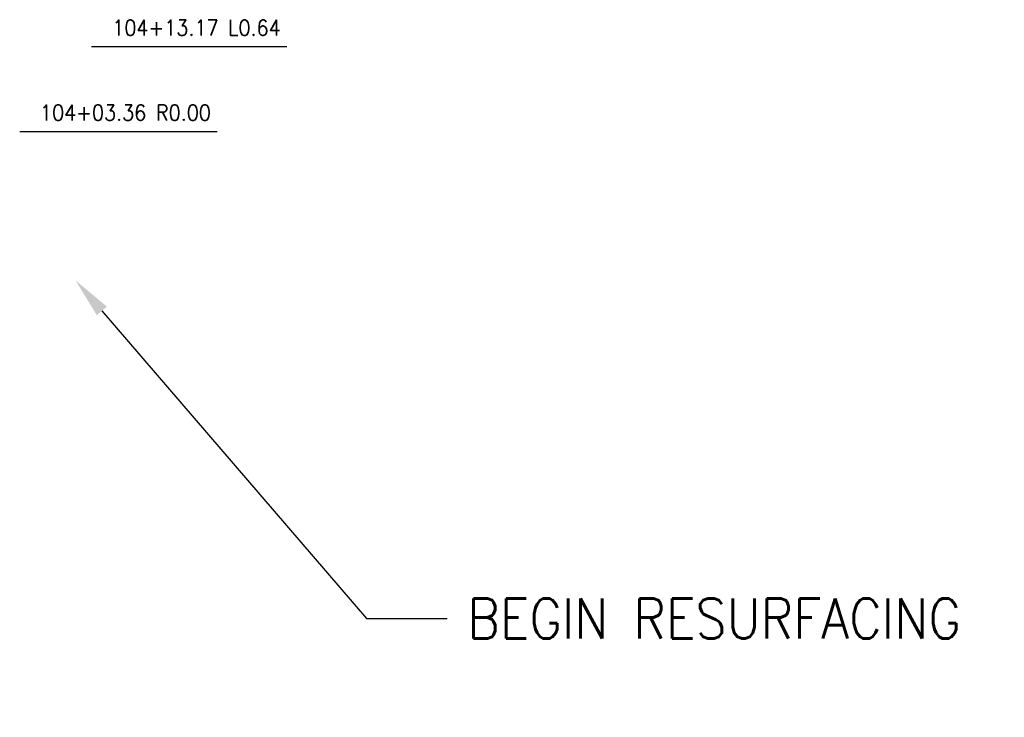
# Model space of a CAD drawing. Extents: x 167754 to 212748, y 396132 to 454338.
# Tile 85 of 150: x 212221 to 212309, y 396132 to 396194. Entities that reach past the tile are written whole.
import ezdxf
from ezdxf import colors
from ezdxf.entities.mleader import LeaderData, LeaderLine
from ezdxf.enums import TextEntityAlignment as Align
from ezdxf.math import Vec2, Vec3

# ---------------------------------------------------------------- set-up
doc = ezdxf.new("R2010")
doc.units = 0
doc.header["$MEASUREMENT"] = 0
doc.layers.add('0_3DP_MAT', color=181, linetype='CONTINUOUS', plot=False)
doc.layers.add('SC_SCRATCH-6', color=6, linetype='CONTINUOUS')
doc.styles.add('romans', font='romans.shx', dxfattribs={"width": 0.75, "oblique": 22.5})
doc.styles.get("Standard").update_dxf_attribs({"font": 'romans.shx', "width": 0.9})
doc.dimstyles.new('4P', dxfattribs={"dimscale": 4, "dimtxt": 0.14, "dimasz": 0.14, "dimexe": 0.05, "dimexo": 0.05, "dimgap": 0.05, "dimtad": 1, "dimzin": 0, "dimdsep": 46, "dimtxsty": 'romans', "dimcen": 0, "dimdle": 0.1, "dimclrd": 1, "dimclre": 1, "dimclrt": 7, "dimaunit": 1, "dimadec": 4, "dimazin": 0, "dimtfac": 1, "dimtmove": 0, "dimatfit": 2, "dimfxl": 1, "dimtvp": 1, "dimtolj": 1, "dimtzin": 0, "dimarcsym": 0})

msp = doc.modelspace()

# ---------------------------------------------------------------- texts
at = {"layer": 'SC_SCRATCH-6', "width": 0.9}
for s, p in [('104+13.17 L0.64', (212244.334, 396193.702)), ('104+03.36 R0.00', (212238.087, 396186.112))]:
    msp.add_text(s, height=1.4, dxfattribs=at).set_placement(p, align=Align.MIDDLE_RIGHT)

# ---------------------------------------------------------------- leaders
at = {"layer": '0_3DP_MAT'}
ml = msp.add_multileader_mtext('Standard', dxfattribs=at)
ml.set_content('BEGIN RESURFACING', color=256)
ml.set_leader_properties()
ml.build(insert=Vec2(0, 0))
ml.multileader.update_dxf_attribs({"text_right_attachment_type": 6, "dogleg_length": 0.36, "arrow_head_size": 3.6, "scale": 20})
ctx = ml.context
ctx.base_point, ctx.scale, ctx.char_height, ctx.arrow_head_size, ctx.landing_gap_size, ctx.plane_origin = Vec3(212259.214, 396140.88), 20, 3.6, 3.6, 1.8, Vec3(212225.983, 396171.114)
ctx.right_attachment = 6
notes = []
notes.append((ctx, [(0, (1, 1, 0), (212252.014, 396140.88), (1, 0), 7.2, [(0, [(212225.983, 396171.114)], 0, [])])]))
ctx.mtext.insert, ctx.mtext.flow_direction = Vec3(212261.014, 396142.68), 5
at = {"layer": 'SC_SCRATCH-6', "has_arrowhead": 0}
for points in [[(212244.894, 396191.992), (212244.894, 396192.002), (212227.414, 396192.002)], [(212238.648, 396184.402), (212238.647, 396184.412), (212220.987, 396184.412)]]:
    msp.add_leader(points, dimstyle='4P', override={"dimscale": 20, "dimasz": 0.1}, dxfattribs=at)
for ctx, leaders in notes:
    for number, flags, end, landing, length, lines in leaders:
        leader = LeaderData()
        leader.index, (leader.has_last_leader_line, leader.has_dogleg_vector, leader.attachment_direction) = number, flags
        leader.last_leader_point, leader.dogleg_vector, leader.dogleg_length = Vec3(end), Vec3(landing), length
        for number, points, colour, breaks in lines:
            line = LeaderLine()
            line.index, line.vertices, line.color, line.breaks = number, Vec3.list(points), colors.encode_raw_color(colour), breaks
            leader.lines.append(line)
        ctx.leaders.append(leader)

doc.saveas('drawing.dxf')
